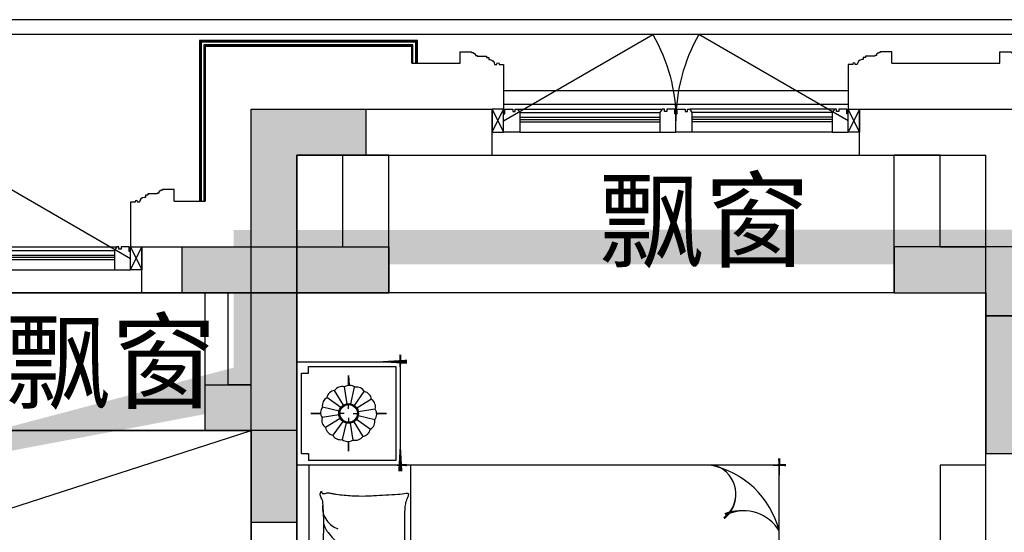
# Model space of a CAD drawing. Header units: millimetres. Extents: x 296296 to 297283, y 219875 to 220035.
# Tile 155 of 256: x 296889.62 to 296893.9, y 220019.81 to 220022.04. Entities that reach past the tile are written whole.
import ezdxf

# ---------------------------------------------------------------- set-up
doc = ezdxf.new("R2010")
doc.units = ezdxf.units.MM
doc.linetypes.add('185洋房-中间套（报建版）-旧规$0$洋房户型$0$CONTINOUS', pattern=[0])
doc.layers.add('面积-计容-住宅-1', color=1, linetype='Continuous', lineweight=0)
doc.styles.get("Standard").update_dxf_attribs({"font": 'arial.ttf'})

# ---------------------------------------------------------------- blocks, each defined once
blk = doc.blocks.new('wy53eu64i765i57i78i')
for points in [[(984374.8549337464, 192158.436870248), (984374.8549337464, 191558.4369128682), (983974.8551962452, 191558.4369128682), (983974.8551352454, 191758.4376811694), (984174.8548930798, 191758.4376811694), (984174.8548117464, 192358.436870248), (984774.855233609, 192358.436870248), (984774.855233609, 192158.436870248)], [(987374.8553977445, 192158.436870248), (987374.8553977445, 191458.4376817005), (987874.8551642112, 191458.4376817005), (987874.8552252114, 191658.4384500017), (987574.855438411, 191658.4384500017), (987574.8555197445, 192358.436870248), (986974.8552336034, 192358.436870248), (986974.8552336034, 192158.436870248)]]:
    blk.add_hatch(color=253).paths.add_polyline_path(points)
at = {"color": 253}
for points in [[(984374.8549337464, 192158.436870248), (984374.8549337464, 191558.4369128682), (983974.8551962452, 191558.4369128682), (983974.8551352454, 191758.4376811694), (984174.8548930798, 191758.4376811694), (984174.8548117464, 192358.436870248), (984774.855233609, 192358.436870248), (984774.855233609, 192158.436870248), (984374.8549337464, 192158.436870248)], [(987374.8553977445, 192158.436870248), (987374.8553977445, 191458.4376817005), (987874.8551642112, 191458.4376817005), (987874.8552252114, 191658.4384500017), (987574.855438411, 191658.4384500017), (987574.8555197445, 192358.436870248), (986974.8552336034, 192358.436870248), (986974.8552336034, 192158.436870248), (987374.8553977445, 192158.436870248)]]:
    blk.add_lwpolyline(points, close=True, dxfattribs=at)
blk = doc.blocks.new('sayea5yuteaytuytrauyt')
h = blk.add_hatch()
h.set_pattern_fill('钢筋混凝土', color=253, scale=100)
h.set_pattern_definition([(45, (0, 0), (-176.7766952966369, 176.7766952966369), []), (49.99999999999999, (0, 0), (717.2601826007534, -62.75213498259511), [75, -825]), (355, (0, 0), (-138.751333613, 752.1921337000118), [60, -660]), (100.4514, (59.77168, -5.22934), (578.5093817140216, 689.4395420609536), [63.74019000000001, -701.142112]), (46.1842, (0, 200), (1067.241048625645, -165.5190143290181), [112.5, -1237.5]), (96.63560000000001, (88.936745, 186.206693), (934.6627055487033, 974.1178709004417), [95.610288, -1051.713]), (351.1842, (0, 200), (934.6619451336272, 974.1186009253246), [90, -990]), (21, (100, 150), (596.9070521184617, -402.6188906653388), [75, -825]), (326.0000000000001, (100, 150), (243.3153319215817, 725.150045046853), [60, -660]), (71.4514, (149.742233, 116.448394), (840.22262858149, 322.5304967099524), [63.74019000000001, -701.142112]), (37.5, (0, 0), (12.15985531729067, 332.8938538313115), [0, -652, 0, -670, 0, -662.5]), (7.5, (0, 0), (263.0695374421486, 394.4117118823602), [0, -382, 0, -637, 0, -252.5]), (327.5, (-223, 0), (533.822436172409, -22.55487173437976), [0, -250, 0, -780, 0, -1035]), (317.5, (-323, 0), (583.1861693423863, 100.1049823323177), [0, -325, 0, -518, 0, -735])])
h.paths.add_polyline_path([(1007424.854593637, 89058.43775986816), (1007424.854593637, 87258.43856486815), (1007174.854593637, 87258.43856486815), (1007174.854593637, 89058.43775986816)])
h.paths.add_polyline_path([(1021574.855280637, 89058.43775986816), (1021574.855280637, 87258.43856486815), (1021324.855280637, 87258.43856486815), (1021324.855280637, 89058.43775986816)])
h.paths.add_polyline_path([(989374.8548266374, 89058.43775186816), (989374.8548266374, 87258.43815686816), (989124.8548266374, 87258.43815686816), (989124.8548266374, 89058.43775186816)])
h.paths.add_polyline_path([(1039624.855051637, 89058.43775186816), (1039624.855051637, 87258.43815686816), (1039374.855051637, 87258.43815686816), (1039374.855051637, 89058.43775186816)])
h.paths.add_polyline_path([(1014474.854936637, 87858.43815686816), (1014474.854936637, 84858.43816086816), (1014274.854936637, 84858.43816086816), (1014274.854936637, 87858.43815686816)])
h.paths.add_polyline_path([(1044574.854944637, 92958.43692786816), (1044574.854944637, 91158.43691286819), (1044374.854944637, 91158.43691286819), (1044374.854944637, 92758.43691286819), (1044074.854822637, 92758.43691286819), (1044074.854822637, 92958.43691286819)])
h.paths.add_polyline_path([(984374.8549336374, 92758.43691286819), (984374.8549336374, 91158.43691286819), (984174.8549336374, 91158.43691286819), (984174.8548116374, 92958.43691286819), (984674.8550556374, 92958.43691286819), (984674.8550556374, 92758.43691286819)])
h.paths.add_polyline_path([(1027974.850721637, 92758.43691286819), (1027974.850721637, 91258.40206186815), (1027774.850721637, 91258.40206186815), (1027774.850721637, 92958.43691286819), (1028324.850721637, 92958.43691286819), (1028324.850721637, 92758.43691286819)])
h.paths.add_polyline_path([(1000974.859155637, 92958.43691286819), (1000974.859155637, 91258.40206186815), (1000774.859155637, 91258.40206186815), (1000774.859155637, 92758.43691286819), (1000424.859155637, 92758.43691286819), (1000424.859155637, 92958.43691286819)])
h.paths.add_polyline_path([(1033174.859613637, 92958.43691286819), (1033174.859613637, 91258.40205786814), (1032974.859613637, 91258.40205786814), (1032974.859613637, 92758.43691286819), (1032624.859613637, 92758.43691286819), (1032624.859613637, 92958.43691286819)])
h.paths.add_polyline_path([(995774.8502636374, 92758.43691286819), (995774.8502636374, 91258.40205786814), (995574.8502636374, 91258.40205786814), (995574.8502636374, 92958.43691286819), (996124.8502636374, 92958.43691286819), (996124.8502636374, 92758.43691286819)])
h.paths.add_polyline_path([(1014874.854936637, 80258.43772586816), (1014874.854936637, 80058.43772586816), (1014274.854936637, 80058.43772586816), (1014274.854936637, 81858.43772586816), (1014474.854936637, 81858.43772586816), (1014474.854936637, 80258.43772586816)])
h.paths.add_polyline_path([(1046674.855165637, 92358.43775186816), (1046674.855165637, 90658.43777086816), (1046474.855165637, 90658.43777086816), (1046474.855165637, 92158.43775186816), (1046024.855051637, 92158.43775186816), (1046024.855051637, 92358.43775186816)])
h.paths.add_polyline_path([(982274.8547116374, 92158.43775186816), (982274.8547116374, 90658.43777086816), (982074.8547116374, 90658.43777086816), (982074.8547116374, 92358.43775186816), (982724.8548266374, 92358.43775186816), (982724.8548266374, 92158.43775186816)])
h.paths.add_polyline_path([(1042874.855566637, 80058.43772586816), (1042874.855604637, 79458.43791586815), (1042074.855596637, 79458.43791586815), (1042074.855596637, 79658.43791586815), (1042674.855566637, 79658.43791586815), (1042674.855528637, 80258.43772586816), (1043624.855539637, 80258.43772586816), (1043624.855539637, 80058.43772586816)])
h.paths.add_polyline_path([(1010674.855341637, 80058.43772586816), (1010674.855379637, 79458.43791586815), (1009874.855367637, 79458.43791586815), (1009874.855367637, 79658.43791586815), (1010474.855341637, 79658.43791586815), (1010474.855303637, 80258.43772586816), (1011424.855310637, 80258.43772586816), (1011424.855310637, 80058.43772586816)])
h.paths.add_polyline_path([(1018874.854505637, 79658.43791586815), (1018874.854505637, 79458.43791586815), (1018074.854498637, 79458.43791586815), (1018074.854536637, 80058.43772586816), (1017324.854563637, 80058.43772586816), (1017324.854563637, 80258.43772586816), (1018274.854536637, 80258.43773286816), (1018274.854536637, 79658.43791586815)])
h.paths.add_polyline_path([(986674.8542806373, 79658.43791586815), (986674.8542806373, 79458.43791586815), (985874.8542736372, 79458.43791586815), (985874.8543116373, 80058.43772586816), (985124.8543376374, 80058.43772586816), (985124.8543376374, 80258.43772586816), (986074.8543116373, 80258.43773286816), (986074.8543116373, 79658.43791586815)])
h.paths.add_polyline_path([(1016574.855280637, 92758.43691286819), (1016574.855280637, 91158.43691286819), (1016374.855280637, 91158.43691286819), (1016374.855280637, 92158.43775186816), (1016074.855051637, 92158.43775186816), (1016074.855051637, 92358.43775186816), (1016374.855280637, 92358.43775186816), (1016374.855280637, 92958.43691286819), (1016874.855280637, 92958.43691286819), (1016874.855280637, 92758.43691286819)])
h.paths.add_polyline_path([(1012374.854593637, 92158.43775186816), (1012374.854593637, 91158.43691286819), (1012174.854593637, 91158.43691286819), (1012174.854593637, 92758.43691286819), (1011874.854593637, 92758.43691286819), (1011874.854593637, 92958.43691286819), (1012374.854593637, 92958.43691286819), (1012374.854593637, 92358.43775186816), (1012674.854826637, 92358.43775186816), (1012674.854826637, 92158.43775186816)])
h.paths.add_polyline_path([(1031699.854631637, 87258.43614286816), (1031699.854631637, 86658.43778686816), (1029249.854215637, 86658.43778686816), (1029249.854215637, 87258.43614286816), (1029449.854215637, 87258.43614286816), (1029449.854215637, 86858.43778286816), (1031499.854631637, 86858.43778286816), (1031499.854631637, 87258.43614286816)])
h.paths.add_polyline_path([(999499.8556616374, 87258.43614286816), (999499.8556616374, 86658.43778686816), (997049.8552426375, 86658.43778686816), (997049.8552426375, 87258.43614286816), (997249.8552426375, 87258.43614286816), (997249.8552426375, 86858.43778286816), (999299.8556616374, 86858.43778286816), (999299.8556616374, 87258.43614286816)])
h.paths.add_polyline_path([(1029449.854215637, 89158.43772886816), (1029449.854215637, 88743.43829786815), (1029249.854215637, 88743.43829786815), (1029249.854215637, 89358.43772886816), (1031699.854631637, 89358.43772886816), (1031699.854631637, 88743.43913286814), (1031499.854631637, 88743.43913286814), (1031499.854631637, 89158.43772886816)])
h.paths.add_polyline_path([(999499.8556616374, 89358.43772886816), (999499.8556616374, 88743.43829786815), (999299.8556616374, 88743.43829786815), (999299.8556616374, 89158.43772886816), (997249.8552426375, 89158.43772886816), (997249.8552426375, 88743.43913286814), (997049.8552426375, 88743.43913286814), (997049.8552426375, 89358.43772886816)])
h.paths.add_polyline_path([(1026174.845110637, 92958.43691286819), (1026174.845110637, 90058.43717586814), (1025974.845110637, 90058.43717586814), (1025974.845110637, 92758.43691286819), (1025574.850809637, 92758.43691286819), (1025574.850809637, 92958.43691286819)])
h.paths.add_polyline_path([(1002774.864763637, 92758.43691286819), (1002774.864763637, 90058.43717586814), (1002574.864763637, 90058.43717586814), (1002574.864763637, 92958.43691286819), (1003174.859068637, 92958.43691286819), (1003174.859068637, 92758.43691286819)])
h.paths.add_polyline_path([(993974.8547306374, 92958.43691686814), (993974.8547306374, 90058.44779286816), (993774.8547306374, 90058.44779286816), (993774.8547306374, 92758.43691286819), (993374.8515306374, 92758.43691286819), (993374.8515306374, 92958.43691286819)])
h.paths.add_polyline_path([(1034974.855142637, 92758.43691286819), (1034974.855142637, 90058.44779286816), (1034774.855142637, 90058.44779286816), (1034774.855142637, 92958.43691686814), (1035374.858343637, 92958.43691286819), (1035374.858343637, 92758.43691286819)])
h.paths.add_polyline_path([(1046674.855165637, 83408.43776386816), (1046674.855165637, 80058.43772586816), (1046074.855165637, 80058.43772586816), (1046074.855165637, 80258.43772586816), (1046474.855165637, 80258.43772586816), (1046474.855165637, 83408.43776386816)])
h.paths.add_polyline_path([(982674.8547116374, 80258.43772586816), (982674.8547116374, 80058.43772586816), (982074.8547116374, 80058.43772586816), (982074.8547116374, 83408.43776386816), (982274.8547116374, 83408.43776386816), (982274.8547116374, 80258.43772586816)])
h.paths.add_polyline_path([(1001674.854280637, 89358.43772886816), (1001674.854280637, 86658.43778686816), (1001474.854280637, 86658.43778686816), (1001474.854280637, 89158.43772886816), (1000774.859155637, 89158.43772886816), (1000774.859155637, 89358.43772886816)])
h.paths.add_polyline_path([(1027274.855596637, 89158.43772886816), (1027274.855596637, 86658.43778686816), (1027074.855596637, 86658.43778686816), (1027074.855596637, 89358.43772886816), (1027974.850721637, 89358.43772886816), (1027974.850721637, 89158.43772886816)])
h.paths.add_polyline_path([(995074.8548266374, 89158.43772886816), (995074.8548266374, 86658.43778686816), (994874.8548266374, 86658.43778686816), (994874.8548266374, 89358.43772886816), (995774.8502636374, 89358.43772886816), (995774.8502636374, 89158.43772886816)])
h.paths.add_polyline_path([(1033874.855051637, 89358.43772886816), (1033874.855051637, 86658.43778686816), (1033674.855051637, 86658.43778686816), (1033674.855051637, 89158.43772886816), (1032974.859613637, 89158.43772886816), (1032974.859613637, 89358.43772886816)])
h.paths.add_polyline_path([(989374.8548266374, 92958.43691286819), (989374.8548266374, 92158.43691286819), (988974.8548266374, 92158.43691286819), (988974.8548266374, 92958.43691286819)])
h.paths.add_polyline_path([(1007574.854593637, 92958.43691286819), (1007574.854593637, 92158.43691286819), (1007174.854593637, 92158.43691286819), (1007174.854593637, 92958.43691286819)])
h.paths.add_polyline_path([(995074.8548266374, 79658.43738986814), (995074.8548266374, 79258.43738986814), (994374.8548266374, 79258.43738986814), (994374.8548266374, 79658.43738986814)])
h.paths.add_polyline_path([(1002174.854280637, 79658.43738986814), (1002174.854280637, 79258.43738986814), (1001474.854280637, 79258.43738986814), (1001474.854280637, 79658.43738986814)])
h.paths.add_polyline_path([(1027274.855596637, 79658.43738986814), (1027274.855596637, 79258.43738986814), (1026574.855596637, 79258.43738986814), (1026574.855596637, 79658.43738986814)])
h.paths.add_polyline_path([(1034374.855051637, 79658.43738986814), (1034374.855051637, 79258.43738986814), (1033674.855051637, 79258.43738986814), (1033674.855051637, 79658.43738986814)])
h.paths.add_polyline_path([(1039774.855051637, 92958.43691286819), (1039774.855051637, 92158.43691286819), (1039374.855051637, 92158.43691286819), (1039374.855051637, 92958.43691286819)])
h.paths.add_polyline_path([(1021574.855280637, 92958.43691286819), (1021574.855280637, 92158.43691286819), (1021174.855280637, 92158.43691286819), (1021174.855280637, 92958.43691286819)])
at = {"color": 253}
blk.add_lwpolyline([(1016574.855280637, 92758.43691286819), (1016574.855280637, 91158.43691286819), (1016374.855280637, 91158.43691286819), (1016374.855280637, 92158.43775186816), (1016074.855051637, 92158.43775186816), (1016074.855051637, 92358.43775186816), (1016374.855280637, 92358.43775186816), (1016374.855280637, 92958.43691286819), (1016874.855280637, 92958.43691286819), (1016874.855280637, 92758.43691286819), (1016574.855280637, 92758.43691286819)], close=True, dxfattribs=at)
blk = doc.blocks.new('4uyh5uj6kj67j75rykjtuk7tsik76ykj')
at = {"color": 253}
for p in [(842888.6784163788, 434306), (840305, 433690)]:
    blk.add_text('飘窗', height=337.5886524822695, dxfattribs=at).set_placement(p)
blk = doc.blocks.new('185洋房-中间套（报建版）-旧规$0$洋房户型$0$11A$C643C1FD2')
at = {"color": 253}
for points in [[(28.00162752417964, 342.6770962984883, -0.2633679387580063), (0.0515171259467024, 361.4657623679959, -0.494818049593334), (9.22300753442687, 380.2089987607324, -0.049224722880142), (26.89366485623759, 381.9528907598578, -0.0368308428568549), (50.53589313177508, 380.2089987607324, -0.0318926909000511), (88.513958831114, 372.0737317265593, 0.0357819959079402), (122.4282498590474, 365.0841070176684, 0.0329412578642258), (212.0899194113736, 359.1705537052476, 0.0265644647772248), (323.3170857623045, 365.0841070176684, 0.0179054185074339), (360.8313586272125, 370.4487565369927, -0.0333974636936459), (381.0393698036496, 372.7026747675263, -0.0320396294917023), (418.1219118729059, 371.9701745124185, 0.018441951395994), (482.4437609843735, 368.9494421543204, 0.0108372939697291), (547.20722402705, 369.7023622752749, 0.0146238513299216), (595.1154809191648, 372.7026747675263, 0.1112493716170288), (617.6622878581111, 380.009099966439, -0.1537083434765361), (634.5505437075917, 383.9622313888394, -0.0764444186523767), (641.9869964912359, 382.2391803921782, -0.215512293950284), (643.9398537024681, 380.2089987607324, -0.5858582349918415), (641.2773915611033, 377.1638927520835, 0.3634893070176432), (636.428366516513, 374.5792910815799, 0.1917162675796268), (636.3710470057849, 363.0441536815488, -0.1296753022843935), (638.3061893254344, 346.4303289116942, -0.0173502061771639), (635.3064320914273, 329.6262630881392, 0.0193256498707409), (632.6727208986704, 314.5282753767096, 0.0188175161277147), (626.0583722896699, 246.1461785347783, 0.0218280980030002), (625.1612337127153, 186.9199199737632, 0.0062041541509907), (626.5468691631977, 153.0692459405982, 0.0019630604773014), (632.6727208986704, 46.17539165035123, 0.0283408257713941), (636.9498540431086, 10.04676229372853, -0.1170135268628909), (636.428366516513, 1.137023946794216, -0.3660599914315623), (634.9992988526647, 0.2057491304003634, -0.0397304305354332), (621.4055880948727, 3.013640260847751, -0.0483088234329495), (607.6671159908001, 8.49546699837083, 0.0629807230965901), (596.9933037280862, 12.39658056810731, 0.0405796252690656), (573.5959727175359, 15.7771522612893, 0.0143450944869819), (506.85604535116, 18.02642949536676, 0.0054844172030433), (381.4113608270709, 17.27782013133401, 0.0071527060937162), (285.2684470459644, 14.27319686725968, 0.0087615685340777), (242.7241944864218, 11.586396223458, -0.0081531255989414), (197.0090114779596, 8.643489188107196, -0.062510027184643), (139.879690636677, 13.04411358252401, 0.078669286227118), (94.29284231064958, 15.08410701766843, 0.0478250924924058), (71.93141105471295, 10.36764307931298, -0.0344939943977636), (41.1465831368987, 3.013640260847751, -0.0235713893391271), (15.81139786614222, -8.1299222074e-06, -0.5102284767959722), (14.85667191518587, 1.137023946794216), (22.36815910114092, 31.16260241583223), (43.02460189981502, 113.7327313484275, 0.0730409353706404), (44.97563112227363, 133.3135636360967, 0.0233051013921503), (39.26876032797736, 194.4262439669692, 0.0182988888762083), (35.19884174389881, 217.2706755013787, -0.0109698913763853), (27.85368260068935, 255.2657693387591, -0.0422811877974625), (24.94686314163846, 289.579173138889, -0.0272005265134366), (27.85368260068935, 342.9727865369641)], [(501.8616993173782, 368.8804882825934, 0.0278421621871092), (478.0799251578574, 358.2673156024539, 0.0486850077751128), (465.5431597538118, 350.1835615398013, 0.0236664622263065), (437.6198862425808, 325.8245057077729, 0.0312234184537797), (418.5966097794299, 305.1453350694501, 0.0468009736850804), (413.4886008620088, 297.4792006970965, 0.023190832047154), (405.4516541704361, 280.7496055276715)], [(583.8483481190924, 374.5792910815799, 0.0881531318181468), (549.3185234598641, 371.0355364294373, 0.0881531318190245), (518.1231781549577, 355.8132692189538, 0.0775471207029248), (496.4769416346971, 334.2011149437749, 0.077547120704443), (482.4437609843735, 307.0218101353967)], [(118.3913605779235, 15.79728258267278, 0.0097294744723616), (145.6801728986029, 24.82911724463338, 0.009729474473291), (172.5969230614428, 34.91583502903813, 0.0079705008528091), (194.3418602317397, 43.95450188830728, 0.0079705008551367), (215.7876314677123, 53.68171564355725)]]:
    blk.add_lwpolyline(points, format="xyb", dxfattribs=at)
blk = doc.blocks.new('185洋房-中间套（报建版）-旧规$0$洋房户型$0$11cdx床头灯2.0')
at = {"color": 253}
for p, q in [((0, 121.9930754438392), (0, 164.8358911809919)), ((-22.36753262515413, 36.55522483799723), (-61.20316116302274, 100.0242339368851)), ((-6.675826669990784, 42.33230819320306), (-18.26673075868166, 115.8317782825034)), ((10.03221337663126, 41.66468136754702), (27.45064381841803, 114.0049844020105)), ((25.21293987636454, 34.65398449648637), (68.98890671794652, 94.82196510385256)), ((-34.65398450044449, 25.21293987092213), (-94.82196508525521, 68.98890669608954)), ((36.55522483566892, 22.36753262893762), (100.0242339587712, 61.20316118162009)), ((-121.9930754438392, 0), (-164.8358911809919, 0)), ((-41.66468137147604, 10.0322133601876), (-114.0049843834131, 27.45064379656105)), ((-19.46074865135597, 0), (-38.24746614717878, 0)), ((0, 19.46074865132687), (0, 38.24746614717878)), ((19.46074865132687, 0), (38.24746614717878, 0)), ((42.33230819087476, 6.675826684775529), (115.8317783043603, 18.26673077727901)), ((121.9930754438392, 0), (164.8358911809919, 0)), ((-42.33230818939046, -6.675826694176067), (-115.831778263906, -18.26673078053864)), ((-36.55522482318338, -22.36753264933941), (-100.0242339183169, -61.20316118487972)), ((-25.21293984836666, -34.65398451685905), (-68.9889066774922, -94.82196510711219)), ((-27.26200928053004, -114.0502396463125), (-9.963274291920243, -41.68122052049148)), ((0, -19.46074865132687), (0, -38.24746614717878)), ((18.72336690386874, -113.8760766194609), (6.952890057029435, -42.28768495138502)), ((62.58618011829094, -99.16473352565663), (22.87297582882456, -36.24110863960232)), ((34.65398451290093, -25.21293985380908), (96.00410843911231, -67.33413310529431)), ((41.66468137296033, -10.03221335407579), (114.3802456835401, -25.8424789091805)), ((0, -121.9930754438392), (0, -164.8358911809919))]:
    blk.add_line(p, q, dxfattribs=at)
for points in [[(0, 164.8358911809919), (0, 121.9930754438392)], [(-164.8358911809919, 0), (-121.9930754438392, 0)], [(164.8358911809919, 0), (122.0982539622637, -1.711093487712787)], [(0, -164.8358911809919), (0, -121.9930754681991)]]:
    blk.add_lwpolyline(points, dxfattribs=at)
for radius in [42.85546614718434, 38.24746614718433]:
    blk.add_circle((0, 0), radius, dxfattribs=at)
for centre, start, end in [((-55.65763585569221, 60.34635381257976), 97.98094052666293, 167.5444984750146), ((-28.32740078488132, 77.05201628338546), 75.48094052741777, 145.0444984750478), ((3.315424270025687, 82.02720775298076), 52.98094052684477, 122.5444984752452), ((34.45350603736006, 74.51450042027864), 30.48094052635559, 100.0444984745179), ((60.34635383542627, 55.6576358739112), 7.980940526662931, 77.54449847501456), ((-74.51450040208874, 34.45350601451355), 120.4809405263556, 190.0444984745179), ((77.05201630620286, 28.32740080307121), 345.4809405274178, 55.04449847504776), ((-82.02720773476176, 3.315424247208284), 142.9809405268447, 212.5444984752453), ((82.02720777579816, -3.315424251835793), 322.9809405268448, 32.54449847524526), ((-77.05201626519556, -28.32740080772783), 165.4809405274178, 235.0444984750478), ((74.51450044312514, -34.45350601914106), 300.4809405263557, 10.04449847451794), ((-60.34635379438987, -55.65763587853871), 187.9809405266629, 257.5444984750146), ((55.65763589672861, -60.34635381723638), 277.9809405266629, 347.5444984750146), ((-34.45350599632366, -74.51450042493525), 210.4809405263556, 280.044498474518), ((-3.31542422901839, -82.02720775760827), 232.9809405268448, 302.5444984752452), ((28.32740082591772, -77.05201628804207), 255.4809405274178, 325.0444984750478)]:
    blk.add_arc(centre, 40.1031497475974, start, end, dxfattribs=at)
blk = doc.blocks.new('*U1160')
at = {"color": 253}
for p, q in [((-1350, 0), (1350, 0)), ((900, 0), (-900, 0)), ((900, -2100), (900, 0)), ((900, -450), (900, 0)), ((900, 0), (1350, 0)), ((1350, 0), (1350, -450)), ((900, -52.37141133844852), (-900, -52.37141133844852)), ((920, -430), (920, -50)), ((1330, -50), (1330, -430)), ((1350, -450), (900, -450)), ((1330, -430), (920, -430)), ((-900, -2100), (900, -2100))]:
    blk.add_line(p, q, dxfattribs=at)
at = {"color": 253, "linetype": '185洋房-中间套（报建版）-旧规$0$洋房户型$0$CONTINOUS', "ltscale": 2.5}
blk.add_line((900, -494.0539780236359), (-129.6384496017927, -493.6936342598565), dxfattribs=at)
at = {"color": 253}
for points in [[(950, -20), (950, -50), (920, -50)], [(950, -20), (1300, -20)], [(1300, -20), (1300, -50), (1330, -50)]]:
    blk.add_lwpolyline(points, dxfattribs=at)
for points in [[(1350, -332.5829230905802, 0, 18, 0), (1350, -478.5486145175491, 10, 10, 0)], [(900, -349.7433749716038, 0, 10, 0), (900, -477.732901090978, 10, 10, 0)], [(873.3039343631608, -450, 18, 0, 0), (1032.485541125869, -450, 10, 10, 0)], [(1380.642982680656, -450, 10, 0, 0), (1202.928873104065, -450, 10, 10, 0)], [(668.4798599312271, -1858.974266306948, 10, 0, 0.3742418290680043), (834.35406832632, -1895.367973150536, 10, 10, -2.215859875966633)], [(686.134763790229, -1863.698682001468, 10, 0, -0.1770186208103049), (693.2691898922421, -1995.667389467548, 10, 10, 2.215859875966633)], [(900, -1958.516598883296, 0, 10, 0), (900, -2130, 10, 10, 0)], [(775.3735589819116, -2100, 0, 10, 0), (930, -2100, 10, 10, 0)]]:
    blk.add_lwpolyline(points, format="xyseb", dxfattribs=at)
at = {"color": 253, "linetype": '185洋房-中间套（报建版）-旧规$0$洋房户型$0$CONTINOUS', "ltscale": 2.5}
for centre, radius, start, end in [((515.9483600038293, -1720.672995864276), 391.6461517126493, 284.3565564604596, 348.6982700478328), ((773.9434106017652, -1781.829325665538), 129.6719098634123, 228.5450077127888, 346.4386693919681), ((519.1637179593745, -1944.946974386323), 181.3429785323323, 301.1833281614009, 22.206194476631)]:
    blk.add_arc(centre, radius, start, end, dxfattribs=at)
at = {"color": 253}
for name, p in [('185洋房-中间套（报建版）-旧规$0$洋房户型$0$11cdx床头灯2.0', (1125, -225)), ('185洋房-中间套（报建版）-旧规$0$洋房户型$0$11A$C643C1FD2', (140.3062636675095, -485.6770544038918))]:
    blk.add_blockref(name, p, dxfattribs=at)
blk = doc.blocks.new('185洋房-中间套（报建版）-旧规$0$洋房户型$0$11Tap_1_ICDA')
at = {"color": 253}
blk.add_wipeout([(-1.828448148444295e-08, 14.999999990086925), (-139.97807107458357, 14.999999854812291), (-139.9780711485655, 79.99999984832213), (-141.4425372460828, 83.53553375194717), (-144.97807114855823, 84.9999998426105), (-146.97807113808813, 86.58558515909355), (-152.9780711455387, 86.58558515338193), (-154.97807114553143, 84.58558515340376), (-154.97807116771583, 99.80032630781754), (-155.56385760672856, 101.21453986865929), (-156.97807116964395, 101.80032630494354), (-157.9780711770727, 101.8003262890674), (-159.39228472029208, 101.21453984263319), (-159.9780711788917, 99.8003262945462), (-159.97807110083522, 30.56833230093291), (-159.39228466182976, 29.154118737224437), (-157.97807111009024, 28.568332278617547), (-157.97807104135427, -28.98274730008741), (-159.39228460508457, -29.568533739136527), (-159.978071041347, -30.982747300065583), (-159.97807095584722, -100.2147413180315), (-159.39228451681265, -101.62895488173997), (-157.97807096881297, -102.21474131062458), (-156.97807097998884, -102.2147413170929), (-155.56385740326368, -101.62895486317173), (-154.9780709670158, -100.21474130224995), (-154.97807098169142, -85.0000001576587), (-154.39228454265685, -86.41421372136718), (-152.97807099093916, -87.00000016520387), (-146.97807098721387, -87.00000015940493), (-145.563857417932, -86.41421371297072), (-144.97807099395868, -85.00000015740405), (-141.4425370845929, -83.53553405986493), (-139.9780709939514, -80.00000015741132), (-139.97807104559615, -15.00000016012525), (1.816079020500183e-08, -14.999999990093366)], dxfattribs=at)
for p, q in [((-159.978071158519, 78.80032629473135), (-159.9780711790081, 99.80032629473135)), ((-159.978071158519, 78.80032629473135), (-159.9780711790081, 99.80032629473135)), ((-156.9780711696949, 101.8003262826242), (-157.9780711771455, 101.8003262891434)), ((-156.9780711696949, 101.7945728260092), (-157.9780711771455, 101.7945728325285)), ((-154.9780710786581, -0.2072075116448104), (-154.9780711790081, 99.80032629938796)), ((-154.9780710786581, -0.2072075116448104), (-154.9780711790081, 99.80032629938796)), ((-146.9780711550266, 86.58558515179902), (-152.9780711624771, 86.585585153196)), ((-146.9780711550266, 86.58558515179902), (-152.9780711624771, 86.585585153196)), ((-159.978071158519, 78.80032629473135), (-159.978071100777, 30.56833228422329)), ((-159.978071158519, 78.80032629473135), (-159.978071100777, 30.56833228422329)), ((-144.978071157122, 84.99999984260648), (-145.0214770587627, 84.99999984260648)), ((-144.978071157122, 84.99424638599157), (-145.0214770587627, 84.99424638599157)), ((-144.9780711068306, 21.24040309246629), (-144.9780711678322, 84.58558516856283)), ((-144.9780711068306, 21.24040309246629), (-144.9780711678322, 84.58558516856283)), ((-139.9780711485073, 79.99999983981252), (-139.9780710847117, 9.999999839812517)), ((-139.9780711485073, 79.99999983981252), (-139.9780710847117, 9.999999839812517)), ((-156.9780710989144, 28.56833229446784), (-157.9780711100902, 28.56833227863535)), ((-157.9780710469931, -28.98274731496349), (-157.9780711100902, 28.56833227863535)), ((-157.9780710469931, -28.98274731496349), (-157.9780711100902, 28.56833227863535)), ((-156.9780710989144, 28.56257883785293), (-157.9780711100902, 28.56257882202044)), ((-159.9780710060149, -79.2147413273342), (-159.9780710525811, -30.98274730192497)), ((-159.9780710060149, -79.2147413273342), (-159.9780710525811, -30.98274730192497)), ((-156.9780710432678, -28.98274731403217), (-157.9780710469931, -28.98274731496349)), ((-156.9780710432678, -28.98850077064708), (-157.9780710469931, -28.9885007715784)), ((-154.9780710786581, -0.2072075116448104), (-154.9780709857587, -100.214741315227)), ((-154.9780710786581, -0.2072075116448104), (-154.9780709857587, -100.214741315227)), ((-144.9780710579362, -21.65481808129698), (-144.9780709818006, -85.00000014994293)), ((-144.9780710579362, -21.65481808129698), (-144.9780709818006, -85.00000014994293)), ((-139.9780710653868, -10.0000001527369), (-139.9780709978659, -80.0000001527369)), ((-139.9780710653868, -10.0000001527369), (-139.9780709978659, -80.0000001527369)), ((-159.9780710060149, -79.2147413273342), (-159.9780709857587, -100.2147413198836)), ((-159.9780710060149, -79.2147413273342), (-159.9780709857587, -100.2147413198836)), ((-156.9780709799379, -102.2147413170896), (-157.978070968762, -102.2147413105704)), ((-156.9780709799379, -102.2147413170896), (-157.978070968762, -102.2147413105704)), ((-146.9780709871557, -87.00000015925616), (-152.978070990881, -87.00000016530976)), ((-146.9780709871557, -87.00000015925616), (-152.978070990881, -87.00000016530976))]:
    blk.add_line(p, q, dxfattribs=at)
blk.add_lwpolyline([(-104.9780710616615, -10.00000010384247), (-104.9780710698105, 9.999999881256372), (-144.9780710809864, 9.999999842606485), (-144.9780710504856, -10.00000014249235)], close=True, dxfattribs=at)
blk.add_lwpolyline([(-104.9780710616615, -10.00000010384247), (-104.9780710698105, 9.999999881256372), (-144.9780710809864, 9.999999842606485), (-144.9780710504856, -10.00000014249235)], close=True, dxfattribs=at)
for points in [[(1.81607902e-08, -15.00000000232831), (-1.83936208e-08, 14.99999999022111), (-139.9780710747, 14.99999985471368)], [(1.81607902e-08, -15.00000000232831), (-1.83936208e-08, 14.99999999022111), (-139.9780710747, 14.99999985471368)], [(-139.9780710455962, -15.00000016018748), (1.81607902e-08, -15.00000000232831)], [(-139.9780710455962, -15.00000016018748), (1.81607902e-08, -15.00000000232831)]]:
    blk.add_lwpolyline(points, dxfattribs=at)
for centre, radius, start, end in [((-157.9780711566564, 99.80032628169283), 2, 90.00000005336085, 180.0000000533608), ((-157.9780711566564, 99.80032628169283), 2, 90.00000005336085, 180.0000000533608), ((-156.9780711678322, 99.8003263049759), 2, 5.33608529e-08, 90.00000005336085), ((-156.9780711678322, 99.8003263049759), 2, 5.33608529e-08, 90.00000005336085), ((-152.9780711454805, 84.58558515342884), 2, 90.00000005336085, 180.0000000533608), ((-152.9780711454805, 84.58558515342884), 2, 90.00000005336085, 180.0000000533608), ((-146.9780711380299, 84.5855851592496), 2, 5.33608529e-08, 90.00000005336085), ((-146.9780711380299, 84.5855851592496), 2, 5.33608529e-08, 90.00000005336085), ((-144.9780711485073, 79.99999984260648), 5, 5.33608529e-08, 90.00000005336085), ((-144.9780711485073, 79.99999984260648), 5, 5.33608529e-08, 90.00000005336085), ((-157.978071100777, 30.56833230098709), 2, 180.0000000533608, 270.0000000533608), ((-157.978071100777, 30.56833230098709), 2, 180.0000000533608, 270.0000000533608), ((-156.978071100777, 30.56833227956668), 2, 270.0000000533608, 5.33608529e-08), ((-156.978071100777, 30.56833227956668), 2, 270.0000000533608, 5.33608529e-08), ((-157.9780710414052, -30.98274730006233), 2, 90.00000005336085, 180.0000000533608), ((-157.9780710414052, -30.98274730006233), 2, 90.00000005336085, 180.0000000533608), ((-156.9780710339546, -30.98274729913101), 2, 5.33608529e-08, 90.00000005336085), ((-156.9780710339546, -30.98274729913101), 2, 5.33608529e-08, 90.00000005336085), ((-152.9780709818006, -85.00000015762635), 2, 180.0000000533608, 270.0000000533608), ((-152.9780709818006, -85.00000015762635), 2, 180.0000000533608, 270.0000000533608), ((-146.9780709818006, -85.00000015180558), 2, 270.0000000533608, 5.33608529e-08), ((-146.9780709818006, -85.00000015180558), 2, 270.0000000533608, 5.33608529e-08), ((-144.9780709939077, -80.00000015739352), 5, 270.0000000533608, 5.33608529e-08), ((-144.9780709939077, -80.00000015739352), 5, 270.0000000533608, 5.33608529e-08), ((-157.9780709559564, -100.214741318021), 2, 180.0000000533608, 270.0000000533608), ((-157.9780709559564, -100.214741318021), 2, 180.0000000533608, 270.0000000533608), ((-156.9780709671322, -100.2147413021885), 2, 270.0000000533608, 5.33608529e-08), ((-156.9780709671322, -100.2147413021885), 2, 270.0000000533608, 5.33608529e-08)]:
    blk.add_arc(centre, radius, start, end, dxfattribs=at)
blk = doc.blocks.new('*U1181')
at = {"color": 253}
for p, q in [((299.999999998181, -600.0000000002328), (-2.0072548e-09, -1000.000000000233)), ((299.9999999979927, -1000.000000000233), (-1.8189894e-09, -600.0000000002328))]:
    blk.add_line(p, q, dxfattribs=at)
for points in [[(-1.8189894e-09, 0), (1899.999999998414, 0), (1899.999999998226, -1000.000000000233), (-2.0072548e-09, -1000.000000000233), (-1.8189894e-09, 0)], [(299.9999999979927, -1000.000000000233), (-2.0072548e-09, -1000.000000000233), (-1.8189894e-09, 0), (299.999999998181, -2.328306e-10), (299.9999999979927, -1000.000000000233)], [(299.999999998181, -2.328306e-10), (299.999999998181, -600.0000000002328), (-1.8189894e-09, -600.0000000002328)], [(199.999999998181, -2.328306e-10), (199.999999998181, -500.0000000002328), (-1.8189894e-09, -500.0000000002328)], [(299.9999999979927, -970.0000000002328), (1899.999999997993, -970.0000000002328)], [(299.9999999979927, -1000.000000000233), (299.9999999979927, -985.0000000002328), (944.9999999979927, -985.0000000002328), (944.9999999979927, -1000.000000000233), (299.9999999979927, -1000.000000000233)], [(1204.999999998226, -985.0000000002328), (1204.999999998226, -970.0000000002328), (1899.999999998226, -970.0000000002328), (1899.999999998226, -985.0000000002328), (1224.999999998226, -985.0000000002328)], [(299.9999999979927, -1000.000000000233), (1899.999999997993, -1000.000000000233)]]:
    blk.add_lwpolyline(points, dxfattribs=at)
for centre in [(99.35538784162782, -154.9986993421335), (100.6821748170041, -345.0025798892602)]:
    blk.add_circle(centre, 54.99999999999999, dxfattribs=at)
blk.add_blockref('185洋房-中间套（报建版）-旧规$0$洋房户型$0$11Tap_1_ICDA', (457.978071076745, -499.7927924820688), dxfattribs=at)
for p, q in [((353.0000000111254, -499.7927925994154), (1899.999999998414, 0)), ((353.0000000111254, -499.7927925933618), (1899.999999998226, -970.0000000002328))]:
    blk.add_line(p, q, dxfattribs=at)
blk = doc.blocks.new('*U1185')
at = {"color": 253}
for p, q in [((81.74266609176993, 1227.285564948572), (31.14089684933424, 1227.28556510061)), ((31.14089620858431, 1109.991018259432), (31.14089684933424, 1227.28556510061)), ((64.69396885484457, 1227.285564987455), (64.69396468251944, 227.2593740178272)), ((81.74266609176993, 1227.285564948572), (81.7426618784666, 227.2593739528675)), ((-3.98270785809e-05, 1063.073199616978), (31.14089619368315, 1109.991018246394)), ((31.14089324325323, 344.5539209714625), (31.14089620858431, 1109.991018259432)), ((-4.22820448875e-05, 391.4717398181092), (-3.98270785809e-05, 1063.073199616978)), ((-4.22820448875e-05, 391.4717398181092), (31.14089324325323, 344.5539209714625)), ((31.1408926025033, 227.259374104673), (31.1408932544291, 344.5539209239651)), ((81.7426618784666, 227.2593739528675), (31.1408926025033, 227.259374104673))]:
    blk.add_line(p, q, dxfattribs=at)
blk.add_lwpolyline([(199.9999588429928, -172.7275289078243), (-4.11570072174e-05, -172.7275289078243), (-4.0790066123e-05, 1627.272469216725), (199.9999588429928, 1627.272469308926)], close=True, dxfattribs=at)
blk = doc.blocks.new('185洋房-中间套（报建版）-旧规')
at = {"color": 253, "linetype": 'Continuous'}
for p, q in [((27199.99910051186, 13200.00210264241), (27399.99910051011, 13200.00293922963)), ((27200.00077369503, 12800.00000026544), (27199.99910051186, 13200.00210264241)), ((27400.00161028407, 12600.00000026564), (27399.99910051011, 13200.00293922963)), ((29599.99910049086, 13200.01214168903), (29799.99910048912, 13200.01297827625)), ((29600.00161030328, 12600.00000026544), (29599.99910049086, 13200.01214168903)), ((29800.0007737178, 12800.00000026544), (29799.99910048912, 13200.01297827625)), ((27200.00077369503, 12800.00000026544), (27000.00119198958, 12800.00000026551)), ((27000.00119198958, 12600.00000026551), (27000.00119198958, 12800.00000026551)), ((30000.00119201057, 12800.00000026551), (29800.0007737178, 12800.00000026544)), ((30000.00119201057, 12600.00000026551), (30000.00119201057, 12800.00000026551)), ((27400.00161028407, 12600.00000026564), (27000.00119198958, 12600.00000026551)), ((30000.00119201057, 12600.00000026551), (29600.00161030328, 12600.00000026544)), ((29999.99993213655, 12099.99999973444), (29999.99993213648, 12600.00001116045)), ((29999.99993213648, 12600.00001116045), (30199.99993213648, 12600.00001116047)), ((30199.99993213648, 12199.99999973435), (30199.99993213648, 12600.00001116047)), ((30299.99993213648, 12199.99999973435), (30299.99993213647, 12600.00000001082)), ((30299.99993213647, 12600.00000001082), (30399.99993213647, 12600.00000001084)), ((26799.99993214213, 12500.00000026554), (26999.99993214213, 12500.00000026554)), ((26999.99993214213, 12000.00000026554), (26999.99993214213, 12500.00000026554)), ((30199.99993213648, 12199.99999973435), (30299.99993213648, 12199.99999973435)), ((29999.99993213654, 8700.000000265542), (29999.99993213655, 12099.99999973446)), ((26999.99993214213, 9800.000000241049), (26999.99993214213, 12000.00000026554))]:
    blk.add_line(p, q, dxfattribs=at)
at = {"color": 253}
blk.add_lwpolyline([(27400.00161028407, 12600.00000026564), (29600.00161030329, 12600.00000026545)], dxfattribs=at)
at = {"color": 253, "linetype": 'Continuous'}
blk.add_lwpolyline([(30199.99994158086, 12600.0000000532), (32099.99994158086, 12600.00000005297)], dxfattribs=at)
at = {"color": 253, "xscale": -1, "rotation": 270}
blk.add_blockref('*U1160', (29999.9999321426, 10950.00000026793), dxfattribs=at)
at = {"color": 253, "extrusion": (0, 0, -1), "zscale": -1, "rotation": 1.6692845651e-06}
blk.add_blockref('*U1181', (-32099.9999999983, 12000), dxfattribs=at)
at = {"color": 253}
blk.add_blockref('*U1185', (27000.00001172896, 10222.7275409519), dxfattribs=at)
at = {"color": 253, "linetype": 'Continuous'}
for p, q in [((30399.99993213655, 11999.99999973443), (30399.99993213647, 12600.00000001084)), ((30199.99993213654, 11999.99999973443), (30399.99993213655, 11999.99999973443)), ((30199.99993213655, 8700.000000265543), (30199.99993213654, 11999.99999973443))]:
    blk.add_line(p, q, dxfattribs=at)
at = {"color": 253}
blk.add_lwpolyline([(30399.99993213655, 12000.00004952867), (31649.99993213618, 12000.00004952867)], dxfattribs=at)
blk = doc.blocks.new('*U1440')
at = {"color": 253}
for points in [[(7870.000000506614, 814.9999839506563), (7870.000000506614, 899.9999839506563), (7800.000000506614, 899.9999839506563), (7800.000000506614, 819.9999839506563), (7805.000000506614, 819.9999839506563), (7805.000000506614, 799.9999839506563), (7840.000000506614, 799.9999839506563), (7840.000000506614, 809.9999839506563), (7850.000000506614, 809.9999839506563), (7850.000000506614, 799.9999839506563), (7860.000000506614, 799.9999839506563)], [(8530.00000050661, 814.9999839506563), (8530.00000050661, 899.9999839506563), (8600.00000050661, 899.9999839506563), (8600.00000050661, 819.9999839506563), (8595.00000050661, 819.9999839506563), (8595.00000050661, 799.9999839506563), (8560.00000050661, 799.9999839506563), (8560.00000050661, 809.9999839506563), (8550.00000050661, 809.9999839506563), (8550.00000050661, 799.9999839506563), (8540.00000050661, 799.9999839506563)]]:
    blk.add_lwpolyline(points, close=True, dxfattribs=at)
for points in [[(7870.000000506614, 899.9999839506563), (8530.00000050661, 899.9999839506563)], [(7870.000000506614, 854.9999839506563), (8530.00000050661, 854.9999839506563)], [(7870.000000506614, 844.9999839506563), (8530.00000050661, 844.9999839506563)], [(7870.000000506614, 834.9999839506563), (8530.00000050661, 834.9999839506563)], [(7870.000000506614, 814.9999839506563), (8530.00000050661, 814.9999839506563)], [(7860.000000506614, 799.9999839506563), (8540.00000050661, 799.9999839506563)]]:
    blk.add_lwpolyline(points, dxfattribs=at)
blk = doc.blocks.new('185洋房外包（7F）-中间-报建版$0$seyesryhertyheryetrye')
at = {"color": 253}
blk.add_lwpolyline([(22072.70269624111, 23949.57976469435), (22022.70269624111, 23949.57976469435), (22022.70269624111, 23849.57976469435), (22072.70269624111, 23849.57976469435)], close=True, dxfattribs=at)
for points in [[(22022.70269624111, 23849.57976469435), (22072.70269624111, 23949.57976469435)], [(22022.70269624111, 23949.57976469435), (22072.70269732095, 23849.57976468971)]]:
    blk.add_lwpolyline(points, dxfattribs=at)
blk = doc.blocks.new('*U1441')
at = {"color": 253}
for points in [[(7970.00000050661, 814.9999839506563), (7970.00000050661, 899.9999839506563), (7900.00000050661, 899.9999839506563), (7900.00000050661, 819.9999839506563), (7905.00000050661, 819.9999839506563), (7905.00000050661, 799.9999839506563), (7940.00000050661, 799.9999839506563), (7940.00000050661, 809.9999839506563), (7950.00000050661, 809.9999839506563), (7950.00000050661, 799.9999839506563), (7960.00000050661, 799.9999839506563)], [(8580.00000050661, 814.9999839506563), (8580.00000050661, 899.9999839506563), (8650.00000050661, 899.9999839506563), (8650.00000050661, 819.9999839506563), (8645.00000050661, 819.9999839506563), (8645.00000050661, 799.9999839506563), (8610.00000050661, 799.9999839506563), (8610.00000050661, 809.9999839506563), (8600.00000050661, 809.9999839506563), (8600.00000050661, 799.9999839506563), (8590.00000050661, 799.9999839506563)]]:
    blk.add_lwpolyline(points, close=True, dxfattribs=at)
for points in [[(7970.00000050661, 899.9999839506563), (8580.00000050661, 899.9999839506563)], [(7970.00000050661, 854.9999839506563), (8580.00000050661, 854.9999839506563)], [(7970.00000050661, 844.9999839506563), (8580.00000050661, 844.9999839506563)], [(7970.00000050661, 834.9999839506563), (8580.00000050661, 834.9999839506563)], [(7970.00000050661, 814.9999839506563), (8580.00000050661, 814.9999839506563)], [(7960.00000050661, 799.9999839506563), (8590.00000050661, 799.9999839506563)]]:
    blk.add_lwpolyline(points, dxfattribs=at)
blk = doc.blocks.new('*U1445')
at = {"color": 253}
for points in [[(2264.888817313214, 434.260817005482), (2164.888808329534, 434.260817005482), (2164.888808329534, 1384.260817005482), (2864.888808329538, 1384.260817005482)], [(2264.888817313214, 439.260817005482), (2169.888808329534, 439.260817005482), (2169.888808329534, 1379.260817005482), (2864.888808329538, 1379.260817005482)], [(2264.888817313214, 441.760817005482), (2172.388808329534, 441.760817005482), (2172.388808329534, 1376.760817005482), (2864.888808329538, 1376.760817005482)], [(2264.888817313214, 454.260817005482), (2184.888808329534, 454.260817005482), (2184.888808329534, 1364.260817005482), (2864.888808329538, 1364.260817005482)], [(2264.888817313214, 459.260817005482), (2189.888808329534, 459.260817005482), (2189.888808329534, 1359.260817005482), (2864.888808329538, 1359.260817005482)]]:
    blk.add_lwpolyline(points, dxfattribs=at)
blk = doc.blocks.new('*U1450')
at = {"color": 253}
blk.add_lwpolyline([(0, 10), (0, -40), (50.00000000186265, -40), (50.00000000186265, -37), (57.00000000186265, -37), (57.00000000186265, -34.0000000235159), (60.00000000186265, -34.0000000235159, 0.4142135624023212), (67.00000000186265, -27.0000000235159), (67.00000000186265, -24.0000000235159), (74.00000000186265, -24.0000000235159), (74.00000000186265, -21.0000000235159), (115.0000009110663, -21.00000039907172), (115.0000008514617, -16.00000011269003), (125.000000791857, -15.99999999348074), (125.0000006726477, -6.000000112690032), (130.0000015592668, -6.000000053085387, 0.4039906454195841), (150.0000010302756, 14.99999982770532), (160.0000006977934, 14.99999974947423), (160.0000006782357, 12.49999989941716, 0.9999999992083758), (170.0000008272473, 12.49999985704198), (170.0000008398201, 14.99999980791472), (190.0000014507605, 14.99999980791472), (190.0000014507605, 209.9999998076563)], format="xyb", dxfattribs=at)
blk = doc.blocks.new('185洋房外包（7F）-中间-报建版')
at = {"color": 253, "linetype": 'Continuous'}
for p, q in [((23357.3640746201, 23849.57980312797), (22607.36403988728, 23849.57981122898)), ((23357.36407245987, 23649.57980312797), (23357.3640746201, 23849.57980312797)), ((26007.36403959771, 23849.5797745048), (24957.36407462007, 23849.57978584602)), ((24957.36407245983, 23649.57978584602), (24957.36407462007, 23849.57978584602)), ((26007.36403959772, 23249.57977558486), (26007.36403959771, 23849.5797745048)), ((22807.36403988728, 22949.57981974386), (22807.36403988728, 23649.57980906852)), ((23357.36407245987, 23649.57980312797), (22807.36403988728, 23649.57980906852)), ((25807.36403959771, 23649.57977666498), (24957.36407245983, 23649.57978584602)), ((25807.36403959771, 23049.5797755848), (25807.36403959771, 23649.57977666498)), ((26482.3640735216, 23249.57977558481), (26007.36403959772, 23249.57977558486)), ((26482.36407352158, 23049.57977558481), (26482.3640735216, 23249.57977558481)), ((26482.36407352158, 23049.57977558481), (25807.36403959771, 23049.5797755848)), ((22807.36403988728, 22949.57981974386), (22307.36403988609, 22949.57981974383))]:
    blk.add_line(p, q, dxfattribs=at)
at = {"color": 253}
for points in [[(11907.36403493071, 24239.57976449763), (28007.36406739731, 24239.57976449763)], [(11907.36403493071, 24174.57976449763), (28007.36406739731, 24174.57976449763)], [(26342.36406739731, 23449.57976449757), (26207.36406739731, 23449.57976449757), (26207.36406712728, 24124.57976449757), (25307.36406712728, 24124.57976449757), (25307.36406739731, 24049.57976449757), (25097.36406739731, 24049.57976449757)], [(23217.36406859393, 24049.57977569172), (22747.36403734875, 24049.57977569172)], [(23407.36406994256, 23929.57977495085), (24907.36406994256, 23929.57977495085)], [(23407.36406994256, 23869.57977495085), (24907.36406994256, 23869.57977495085)], [(24957.36407245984, 23649.57978584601), (23357.36407245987, 23649.57978476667)], [(27382.36407352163, 23049.57979598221), (26482.36407352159, 23049.5797755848)]]:
    blk.add_lwpolyline(points, dxfattribs=at)
for points in [[(23407.36407460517, 23799.57976404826), (24056.88312744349, 24174.57976404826, -0.1316524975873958), (24157.36407460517, 23799.57976404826)], [(24907.36407460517, 23799.57976404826), (24257.84502176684, 24174.57976404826, 0.1316524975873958), (24157.36407460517, 23799.57976404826)], [(27332.36405022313, 23199.57977557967, 0.1316524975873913), (27225.18437325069, 23599.57977557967), (26532.36405022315, 23199.57977557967)]]:
    blk.add_lwpolyline(points, format="xyb", dxfattribs=at)
for name, p, rotation in [('*U1445', (24848.1032501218, 26314.46857282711), 270), ('*U1450', (22747.36403745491, 24059.57976406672), 180), ('*U1450', (25097.36406740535, 24059.57976406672), 180), ('*U1441', (32807.36407586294, 24649.57976891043), 180), ('185洋房外包（7F）-中间-报建版$0$seyesryhertyheryetrye', (48555.06674646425, 47099.15954027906), 180), ('*U1440', (35132.36405072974, 24049.57975953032), 180)]:
    blk.add_blockref(name, p, dxfattribs=dict(at, rotation=rotation))
at = {"color": 253, "xscale": -1, "rotation": 180}
for name, p in [('*U1450', (23217.36406849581, 24059.57976406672)), ('*U1441', (15507.36407484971, 24649.57976891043)), ('*U1450', (26342.3640673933, 23459.57976406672))]:
    blk.add_blockref(name, p, dxfattribs=at)
at = {"color": 253}
blk.add_blockref('185洋房外包（7F）-中间-报建版$0$seyesryhertyheryetrye', (1334.661378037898, -99.99997972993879), dxfattribs=at)
at = {"color": 253, "xscale": -1}
blk.add_blockref('185洋房外包（7F）-中间-报建版$0$seyesryhertyheryetrye', (46980.06676000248, -100.0000005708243), dxfattribs=at)

msp = doc.modelspace()

# ---------------------------------------------------------------- block references
at = {"xscale": 0.001, "yscale": 0.001, "zscale": 0.001}
for name, p in [('4uyh5uj6kj67j75rykjtuk7tsik76ykj', (296049.2483126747, 219586.6962110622)), ('wy53eu64i765i57i78i', (295906.4483126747, 219828.6962110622)), ('sayea5yuteaytuytrauyt', (295874.2483126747, 219928.6962110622))]:
    msp.add_blockref(name, p, dxfattribs=at)

# ---------------------------------------------------------------- next in the draw order: block references
at = {"xscale": -0.001, "yscale": 0.001, "zscale": 0.001}
msp.add_blockref('185洋房-中间套（报建版）-旧规', (296920.8231678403, 220008.2546487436), dxfattribs=at)

# ---------------------------------------------------------------- next in the draw order: linework, layer by layer
at = {"layer": '面积-计容-住宅-1', "const_width": 0.15}
msp.add_lwpolyline([(296900.4231608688, 220019.254649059), (296895.8231674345, 220019.2546486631), (296895.8231677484, 220020.3546486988), (296894.023167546, 220020.3546487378), (296894.0231677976, 220021.054648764), (296890.6231678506, 220021.0546486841), (296890.623167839, 220020.4546487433), (296888.6231676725, 220020.4546487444), (296888.623167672, 220014.1546487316), (296888.6231676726, 220014.1546487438), (296888.6231676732, 220009.3546487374), (296892.3231676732, 220009.3546487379), (296892.3231676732, 220008.7546487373), (296895.8231676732, 220008.7546487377), (296895.823167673, 220010.504648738), (296901.3231676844, 220010.5046487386), (296901.3231676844, 220010.5046487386), (296904.7231676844, 220010.504648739), (296904.7231676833, 220015.454648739), (296901.4231676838, 220015.4546487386), (296901.4231676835, 220017.9546487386), (296902.1231676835, 220017.9546487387), (296902.1231676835, 220018.954648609), (296900.4231608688, 220018.9546491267)], close=True, dxfattribs=at)

# ---------------------------------------------------------------- next in the draw order: block references
at = {"xscale": -0.001, "yscale": 0.001, "zscale": 0.001}
msp.add_blockref('185洋房外包（7F）-中间-报建版', (296916.6305319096, 219997.8050689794), dxfattribs=at)

doc.saveas('drawing.dxf')
